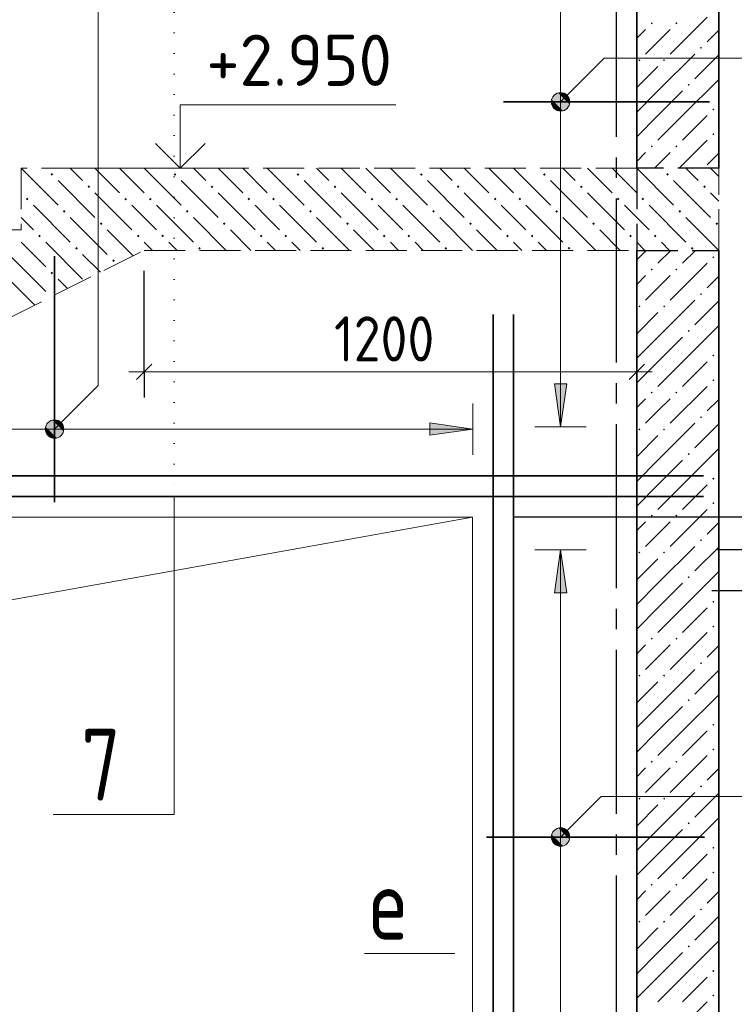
# Model space of a CAD drawing. Header units: millimetres. Extents: x 0 to 50400, y 0 to 35640.
# Tile 12 of 21: x 18357 to 22536, y 24220 to 29980. Entities that reach past the tile are written whole.
import ezdxf

# ---------------------------------------------------------------- set-up
doc = ezdxf.new("R2010")
doc.units = ezdxf.units.MM
for name, pattern in [('______2', [324, 240, -84]), ('______5', [1320, 960, -120, 120, -120]), ('______9', [120, 0, -120])]:
    doc.linetypes.add(name, pattern=pattern)
for name, color, linetype, lineweight in [('Standard', 7, 'Continuous', 25), ('Высотные отметки', 7, 'Continuous', 25), ('ЖБ Лестница', 52, 'Continuous', 25), ('ЖБ Стена верхний уровень', 7, 'Continuous', 35), ('Общий02', 7, 'Continuous', 18), ('Позиционная метка линия выноска', 7, 'Continuous', 13), ('Размерная линия_ общее', 7, 'Continuous', 13), ('Сечения символ', 7, 'Continuous', 25)]:
    doc.layers.add(name, color=color, linetype=linetype, lineweight=lineweight)
for name, color, linetype, true_color in [('Оси', 7, '______5', 0x656565), ('Стена ДОП П-обр. неравн', 7, 'Continuous', 0xa0a0a0), ('Стена обрамление Г-обр.', 7, 'Continuous', 0xa0a0a0), ('Стена обрамление П-обр.', 7, 'Continuous', 0xa0a0a0)]:
    doc.layers.add(name, color=color, linetype=linetype, true_color=true_color)
doc.layers.add('Размерная выноска', color=7, linetype='Continuous')
doc.styles.add('ISOCPEUR', font='txt')

msp = doc.modelspace()

# ---------------------------------------------------------------- hatches: boundary and pattern name
at = {"layer": 'ЖБ Лестница', "linetype": 'Continuous', "lineweight": 18, "transparency": 33554687}
for points in [[(18537.6, 29074.5), (18545.4, 29082.3), (18553.2, 29074.5), (18545.4, 29066.7)], [(19257.6, 29074.5), (19265.4, 29082.3), (19273.2, 29074.5), (19265.4, 29066.7)], [(19977.6, 29074.5), (19985.4, 29082.3), (19993.2, 29074.5), (19985.4, 29066.7)], [(20697.6, 29074.5), (20705.4, 29082.3), (20713.2, 29074.5), (20705.4, 29066.7)], [(21417.6, 29074.5), (21425.4, 29082.3), (21433.2, 29074.5), (21425.4, 29066.7)], [(22137.6, 29074.5), (22145.4, 29082.3), (22153.2, 29074.5), (22145.4, 29066.7)], [(18753.6, 29002.5), (18761.4, 29010.3), (18769.2, 29002.5), (18761.4, 28994.7)], [(19473.6, 29002.5), (19481.4, 29010.3), (19489.2, 29002.5), (19481.4, 28994.7)], [(20193.6, 29002.5), (20201.4, 29010.3), (20209.2, 29002.5), (20201.4, 28994.7)], [(20913.6, 29002.5), (20921.4, 29010.3), (20929.2, 29002.5), (20921.4, 28994.7)], [(21633.6, 29002.5), (21641.4, 29010.3), (21649.2, 29002.5), (21641.4, 28994.7)], [(22353.6, 29002.5), (22361.4, 29010.3), (22369.2, 29002.5), (22361.4, 28994.7)], [(18393.6, 28930.5), (18401.4, 28938.3), (18409.2, 28930.5), (18401.4, 28922.7)], [(18969.6, 28930.5), (18977.4, 28938.3), (18985.2, 28930.5), (18977.4, 28922.7)], [(19113.6, 28930.5), (19121.4, 28938.3), (19129.2, 28930.5), (19121.4, 28922.7)], [(19689.6, 28930.5), (19697.4, 28938.3), (19705.2, 28930.5), (19697.4, 28922.7)], [(19833.6, 28930.5), (19841.4, 28938.3), (19849.2, 28930.5), (19841.4, 28922.7)], [(20409.6, 28930.5), (20417.4, 28938.3), (20425.2, 28930.5), (20417.4, 28922.7)], [(20553.6, 28930.5), (20561.4, 28938.3), (20569.2, 28930.5), (20561.4, 28922.7)], [(21129.6, 28930.5), (21137.4, 28938.3), (21145.2, 28930.5), (21137.4, 28922.7)], [(21273.6, 28930.5), (21281.4, 28938.3), (21289.2, 28930.5), (21281.4, 28922.7)], [(21849.6, 28930.5), (21857.4, 28938.3), (21865.2, 28930.5), (21857.4, 28922.7)], [(21993.6, 28930.5), (22001.4, 28938.3), (22009.2, 28930.5), (22001.4, 28922.7)], [(18609.6, 28858.5), (18617.4, 28866.3), (18625.2, 28858.5), (18617.4, 28850.7)], [(19329.6, 28858.5), (19337.4, 28866.3), (19345.2, 28858.5), (19337.4, 28850.7)], [(20049.6, 28858.5), (20057.4, 28866.3), (20065.2, 28858.5), (20057.4, 28850.7)], [(20769.6, 28858.5), (20777.4, 28866.3), (20785.2, 28858.5), (20777.4, 28850.7)], [(21489.6, 28858.5), (21497.4, 28866.3), (21505.2, 28858.5), (21497.4, 28850.7)], [(22209.6, 28858.5), (22217.4, 28866.3), (22225.2, 28858.5), (22217.4, 28850.7)], [(18825.6, 28786.5), (18833.4, 28794.3), (18841.2, 28786.5), (18833.4, 28778.7)], [(19545.6, 28786.5), (19553.4, 28794.3), (19561.2, 28786.5), (19553.4, 28778.7)], [(20265.6, 28786.5), (20273.4, 28794.3), (20281.2, 28786.5), (20273.4, 28778.7)], [(20985.6, 28786.5), (20993.4, 28794.3), (21001.2, 28786.5), (20993.4, 28778.7)], [(21705.6, 28786.5), (21713.4, 28794.3), (21721.2, 28786.5), (21713.4, 28778.7)], [(22425.6, 28786.5), (22433.4, 28794.3), (22441.2, 28786.5), (22433.4, 28778.7)], [(18465.6, 28714.5), (18473.4, 28722.3), (18481.2, 28714.5), (18473.4, 28706.7)], [(19041.6, 28714.5), (19049.4, 28722.3), (19057.2, 28714.5), (19049.4, 28706.7)], [(19185.6, 28714.5), (19193.4, 28722.3), (19201.2, 28714.5), (19193.4, 28706.7)], [(19761.6, 28714.5), (19769.4, 28722.3), (19777.2, 28714.5), (19769.4, 28706.7)], [(19905.6, 28714.5), (19913.4, 28722.3), (19921.2, 28714.5), (19913.4, 28706.7)], [(20481.6, 28714.5), (20489.4, 28722.3), (20497.2, 28714.5), (20489.4, 28706.7)], [(20625.6, 28714.5), (20633.4, 28722.3), (20641.2, 28714.5), (20633.4, 28706.7)], [(21201.6, 28714.5), (21209.4, 28722.3), (21217.2, 28714.5), (21209.4, 28706.7)], [(21345.6, 28714.5), (21353.4, 28722.3), (21361.2, 28714.5), (21353.4, 28706.7)], [(21921.6, 28714.5), (21929.4, 28722.3), (21937.2, 28714.5), (21929.4, 28706.7)], [(22065.6, 28714.5), (22073.4, 28722.3), (22081.2, 28714.5), (22073.4, 28706.7)], [(18681.6, 28642.5), (18689.4, 28650.3), (18697.2, 28642.5), (18689.4, 28634.7)], [(19401.6, 28642.5), (19409.4, 28650.3), (19417.2, 28642.5), (19409.4, 28634.7)], [(20121.6, 28642.5), (20129.4, 28650.3), (20137.2, 28642.5), (20129.4, 28634.7)], [(20841.6, 28642.5), (20849.4, 28650.3), (20857.2, 28642.5), (20849.4, 28634.7)], [(21561.6, 28642.5), (21569.4, 28650.3), (21577.2, 28642.5), (21569.4, 28634.7)], [(22281.6, 28642.5), (22289.4, 28650.3), (22297.2, 28642.5), (22289.4, 28634.7)], [(18897.6, 28570.5), (18905.4, 28578.3), (18913.2, 28570.5), (18905.4, 28562.7)], [(18537.6, 28498.5), (18545.4, 28506.3), (18553.2, 28498.5), (18545.4, 28490.7)], [(18541.8, 28358.7), (18545.4, 28362.3), (18546.6, 28361.1)]]:
    msp.add_hatch(color=7, dxfattribs=at).paths.add_polyline_path(points, flags=16)
at = {"layer": 'ЖБ Стена верхний уровень', "linetype": 'Continuous', "lineweight": 18, "transparency": 33554687}
for points in [[(22047.4, 29958.8), (22053.4, 29964.8), (22059.4, 29958.8), (22053.4, 29952.8)], [(22191.4, 29958.8), (22197.4, 29964.8), (22203.4, 29958.8), (22197.4, 29952.8)], [(22335.4, 29814.8), (22341.4, 29820.8), (22347.4, 29814.8), (22341.4, 29808.8)], [(21975.4, 29742.8), (21981.4, 29748.8), (21987.4, 29742.8), (21981.4, 29736.8)], [(22119.4, 29742.8), (22125.4, 29748.8), (22131.4, 29742.8), (22125.4, 29736.8)], [(22263.4, 29598.8), (22269.4, 29604.8), (22275.4, 29598.8), (22269.4, 29592.8)], [(22407.4, 29454.8), (22413.4, 29460.8), (22419.4, 29454.8), (22413.4, 29448.8)], [(22407.4, 29310.8), (22413.4, 29316.8), (22419.4, 29310.8), (22413.4, 29304.8)], [(22047.4, 29238.8), (22053.4, 29244.8), (22059.4, 29238.8), (22053.4, 29232.8)], [(22191.4, 29238.8), (22197.4, 29244.8), (22203.4, 29238.8), (22197.4, 29232.8)], [(22407.4, 28590.8), (22413.4, 28596.8), (22419.4, 28590.8), (22413.4, 28584.8)], [(22047.4, 28518.8), (22053.4, 28524.8), (22059.4, 28518.8), (22053.4, 28512.8)], [(22191.4, 28518.8), (22197.4, 28524.8), (22203.4, 28518.8), (22197.4, 28512.8)], [(22335.4, 28374.8), (22341.4, 28380.8), (22347.4, 28374.8), (22341.4, 28368.8)], [(21975.4, 28302.8), (21981.4, 28308.8), (21987.4, 28302.8), (21981.4, 28296.8)], [(22119.4, 28302.8), (22125.4, 28308.8), (22131.4, 28302.8), (22125.4, 28296.8)], [(22263.4, 28158.8), (22269.4, 28164.8), (22275.4, 28158.8), (22269.4, 28152.8)], [(22407.4, 28014.8), (22413.4, 28020.8), (22419.4, 28014.8), (22413.4, 28008.8)], [(22407.4, 27870.8), (22413.4, 27876.8), (22419.4, 27870.8), (22413.4, 27864.8)], [(22047.4, 27798.8), (22053.4, 27804.8), (22059.4, 27798.8), (22053.4, 27792.8)], [(22191.4, 27798.8), (22197.4, 27804.8), (22203.4, 27798.8), (22197.4, 27792.8)], [(22335.4, 27654.8), (22341.4, 27660.8), (22347.4, 27654.8), (22341.4, 27648.8)], [(21975.4, 27582.8), (21981.4, 27588.8), (21987.4, 27582.8), (21981.4, 27576.8)], [(22119.4, 27582.8), (22125.4, 27588.8), (22131.4, 27582.8), (22125.4, 27576.8)], [(22263.4, 27438.8), (22269.4, 27444.8), (22275.4, 27438.8), (22269.4, 27432.8)], [(22407.4, 27294.8), (22413.4, 27300.8), (22419.4, 27294.8), (22413.4, 27288.8)], [(22407.4, 27150.8), (22413.4, 27156.8), (22419.4, 27150.8), (22413.4, 27144.8)], [(22047.4, 27078.8), (22053.4, 27084.8), (22059.4, 27078.8), (22053.4, 27072.8)], [(22191.4, 27078.8), (22197.4, 27084.8), (22203.4, 27078.8), (22197.4, 27072.8)], [(22335.4, 26934.8), (22341.4, 26940.8), (22347.4, 26934.8), (22341.4, 26928.8)], [(21975.4, 26862.8), (21981.4, 26868.8), (21987.4, 26862.8), (21981.4, 26856.8)], [(22119.4, 26862.8), (22125.4, 26868.8), (22131.4, 26862.8), (22125.4, 26856.8)], [(22263.4, 26718.8), (22269.4, 26724.8), (22275.4, 26718.8), (22269.4, 26712.8)], [(22407.4, 26574.8), (22413.4, 26580.8), (22419.4, 26574.8), (22413.4, 26568.8)], [(22407.4, 26430.8), (22413.4, 26436.8), (22419.4, 26430.8), (22413.4, 26424.8)], [(22047.4, 26358.8), (22053.4, 26364.8), (22059.4, 26358.8), (22053.4, 26352.8)], [(22191.4, 26358.8), (22197.4, 26364.8), (22203.4, 26358.8), (22197.4, 26352.8)], [(22335.4, 26214.8), (22341.4, 26220.8), (22347.4, 26214.8), (22341.4, 26208.8)], [(21975.4, 26142.8), (21981.4, 26148.8), (21987.4, 26142.8), (21981.4, 26136.8)], [(22119.4, 26142.8), (22125.4, 26148.8), (22131.4, 26142.8), (22125.4, 26136.8)], [(22263.4, 25998.8), (22269.4, 26004.8), (22275.4, 25998.8), (22269.4, 25992.8)], [(22407.4, 25854.8), (22413.4, 25860.8), (22419.4, 25854.8), (22413.4, 25848.8)], [(22407.4, 25710.8), (22413.4, 25716.8), (22419.4, 25710.8), (22413.4, 25704.8)], [(22047.4, 25638.8), (22053.4, 25644.8), (22059.4, 25638.8), (22053.4, 25632.8)], [(22191.4, 25638.8), (22197.4, 25644.8), (22203.4, 25638.8), (22197.4, 25632.8)], [(22335.4, 25494.8), (22341.4, 25500.8), (22347.4, 25494.8), (22341.4, 25488.8)], [(21975.4, 25422.8), (21981.4, 25428.8), (21987.4, 25422.8), (21981.4, 25416.8)], [(22119.4, 25422.8), (22125.4, 25428.8), (22131.4, 25422.8), (22125.4, 25416.8)], [(22263.4, 25278.8), (22269.4, 25284.8), (22275.4, 25278.8), (22269.4, 25272.8)], [(22407.4, 25134.8), (22413.4, 25140.8), (22419.4, 25134.8), (22413.4, 25128.8)], [(22407.4, 24990.8), (22413.4, 24996.8), (22419.4, 24990.8), (22413.4, 24984.8)], [(22047.4, 24918.8), (22053.4, 24924.8), (22059.4, 24918.8), (22053.4, 24912.8)], [(22191.4, 24918.8), (22197.4, 24924.8), (22203.4, 24918.8), (22197.4, 24912.8)], [(22335.4, 24774.8), (22341.4, 24780.8), (22347.4, 24774.8), (22341.4, 24768.8)], [(21975.4, 24702.8), (21981.4, 24708.8), (21987.4, 24702.8), (21981.4, 24696.8)], [(22119.4, 24702.8), (22125.4, 24708.8), (22131.4, 24702.8), (22125.4, 24696.8)], [(22263.4, 24558.8), (22269.4, 24564.8), (22275.4, 24558.8), (22269.4, 24552.8)], [(22407.4, 24414.8), (22413.4, 24420.8), (22419.4, 24414.8), (22413.4, 24408.8)], [(22407.4, 24270.8), (22413.4, 24276.8), (22419.4, 24270.8), (22413.4, 24264.8)]]:
    msp.add_hatch(color=7, dxfattribs=at).paths.add_polyline_path(points, flags=16)
at = {"layer": 'Общий02', "linetype": 'Continuous', "lineweight": 13, "transparency": 33554687}
msp.add_hatch(color=7, dxfattribs=at).paths.add_polyline_path([(21484.3, 27850.5), (21520.3, 27598.5), (21556.3, 27850.5)])
for points in [[(20755.4, 27620.9), (21007.4, 27584.9), (20755.4, 27548.9)], [(21484.3, 26626.5), (21520.3, 26878.5), (21556.3, 26626.5)]]:
    msp.add_hatch(color=7, dxfattribs=at).paths.add_polyline_path(points, flags=16)
at = {"layer": 'Позиционная метка линия выноска', "linetype": 'Continuous', "lineweight": 13, "transparency": 33554687}
for points in [[(21482.1, 29537.5), (21572.2, 29485.5), (21506.5, 29551.2)], [(21506.5, 29551.2), (21572.2, 29485.5), (21572.2, 29513)], [(21506.5, 29551.2), (21572.2, 29513), (21534, 29551.2)], [(21534, 29551.2), (21572.2, 29513), (21558.5, 29537.5)], [(21468.4, 29513), (21558.5, 29461.1), (21482.1, 29537.5)], [(21468.4, 29485.5), (21534, 29447.4), (21468.4, 29513)], [(21468.4, 29513), (21534, 29447.4), (21558.5, 29461.1)], [(21482.1, 29537.5), (21558.5, 29461.1), (21572.2, 29485.5)], [(21506.5, 29447.4), (21468.4, 29485.5), (21482.1, 29461.1)], [(21468.4, 29485.5), (21506.5, 29447.4), (21534, 29447.4)], [(18509.4, 27598.7), (18599.5, 27546.7), (18523.1, 27623.1)], [(18509.4, 27571.1), (18575.1, 27533), (18509.4, 27598.7)], [(18509.4, 27598.7), (18575.1, 27533), (18599.5, 27546.7)], [(18523.1, 27623.1), (18613.2, 27571.1), (18547.6, 27636.8)], [(18523.1, 27623.1), (18599.5, 27546.7), (18613.2, 27571.1)], [(18547.6, 27636.8), (18613.2, 27571.1), (18613.2, 27598.7)], [(18547.6, 27636.8), (18613.2, 27598.7), (18575.1, 27636.8)], [(18575.1, 27636.8), (18613.2, 27598.7), (18599.5, 27623.1)], [(18547.6, 27533), (18509.4, 27571.1), (18523.1, 27546.7)], [(18509.4, 27571.1), (18547.6, 27533), (18575.1, 27533)], [(21468.4, 25212.2), (21558.5, 25160.3), (21482.1, 25236.7)], [(21482.1, 25236.7), (21572.2, 25184.7), (21506.5, 25250.4)], [(21482.1, 25236.7), (21558.5, 25160.3), (21572.2, 25184.7)], [(21506.5, 25250.4), (21572.2, 25184.7), (21572.2, 25212.2)], [(21506.5, 25250.4), (21572.2, 25212.2), (21534, 25250.4)], [(21534, 25250.4), (21572.2, 25212.2), (21558.5, 25236.7)], [(21468.4, 25184.7), (21534, 25146.5), (21468.4, 25212.2)], [(21468.4, 25212.2), (21534, 25146.5), (21558.5, 25160.3)], [(21506.5, 25146.5), (21468.4, 25184.7), (21482.1, 25160.3)], [(21468.4, 25184.7), (21506.5, 25146.5), (21534, 25146.5)]]:
    msp.add_hatch(color=7, dxfattribs=at).paths.add_polyline_path(points)

# ---------------------------------------------------------------- linework, layer by layer
at = {"layer": 'Standard', "color": 7, "linetype": 'Continuous', "lineweight": -3, "transparency": 33554687}
for p, q in [((19085.4, 27920.4), (19085.4, 28510.5)), ((19085.4, 27920.4), (19085.4, 28070.4)), ((21965.4, 27920.4), (21965.4, 28070.4)), ((21965.4, 27920.4), (21965.4, 27957.2)), ((19085.4, 27920.4), (19085.4, 27770.4)), ((21965.4, 27920.4), (21965.4, 27770.4))]:
    msp.add_line(p, q, dxfattribs=at)
at = {"layer": 'Standard', "color": 7, "linetype": 'Continuous', "lineweight": 25, "transparency": 33554687}
for p, q in [((19040.4, 27875.4), (19130.4, 27965.4)), ((21920.4, 27875.4), (22010.4, 27965.4))]:
    msp.add_line(p, q, dxfattribs=at)
at = {"layer": 'Standard', "color": 7, "linetype": 'Continuous', "lineweight": 13, "transparency": 33554687}
for p, q in [((19085.4, 27920.4), (18995.4, 27920.4)), ((19085.4, 27920.4), (21965.4, 27920.4)), ((21965.4, 27920.4), (22055.4, 27920.4))]:
    msp.add_line(p, q, dxfattribs=at)
at = {"layer": 'Высотные отметки', "color": 7, "linetype": 'Continuous', "lineweight": 35, "transparency": 33554687}
for q in [(19150.6, 29255.9), (19150.6, 29255.9), (19441.4, 29255.9), (19441.4, 29255.9)]:
    msp.add_line((19296, 29110.5), q, dxfattribs=at)
at = {"layer": 'Высотные отметки', "color": 7, "linetype": 'Continuous', "lineweight": 13, "transparency": 33554687}
msp.add_line((18696, 29110.5), (19596, 29110.5), dxfattribs=at)
msp.add_line((18696, 29110.5), (19596, 29110.5), dxfattribs=at)
msp.add_lwpolyline([(19296, 29110.5), (19296, 29482.6), (20556, 29482.6)], dxfattribs=at)
msp.add_lwpolyline([(19296, 29110.5), (19296, 29482.6), (20556, 29482.6)], dxfattribs=at)
at = {"layer": 'ЖБ Лестница', "color": 9, "linetype": 'Continuous', "lineweight": 18, "true_color": 0xc7c7c7, "transparency": 33554687}
for p, q in [((18365.4, 29110.5), (18581.4, 28894.5)), ((18725.4, 29038.5), (18653.4, 29110.5)), ((18797.4, 29110.5), (18941.4, 28966.5)), ((18941.4, 29110.5), (19085.4, 28966.5)), ((19085.4, 29110.5), (19301.4, 28894.5)), ((19445.4, 29038.5), (19373.4, 29110.5)), ((19517.4, 29110.5), (19661.4, 28966.5)), ((19661.4, 29110.5), (19805.4, 28966.5)), ((19805.4, 29110.5), (20021.4, 28894.5)), ((20165.4, 29038.5), (20093.4, 29110.5)), ((20237.4, 29110.5), (20381.4, 28966.5)), ((20381.4, 29110.5), (20525.4, 28966.5)), ((20525.4, 29110.5), (20741.4, 28894.5)), ((20885.4, 29038.5), (20813.4, 29110.5)), ((20957.4, 29110.5), (21101.4, 28966.5)), ((21101.4, 29110.5), (21245.4, 28966.5)), ((21245.4, 29110.5), (21461.4, 28894.5)), ((21605.4, 29038.5), (21533.4, 29110.5)), ((21677.4, 29110.5), (21821.4, 28966.5)), ((21821.4, 29110.5), (21965.4, 28966.5)), ((21965.4, 29110.5), (22181.4, 28894.5)), ((22325.4, 29038.5), (22253.4, 29110.5)), ((22397.4, 29110.5), (22445.4, 29062.5)), ((18581.4, 29038.5), (18797.4, 28822.5)), ((19301.4, 29038.5), (19517.4, 28822.5)), ((20021.4, 29038.5), (20237.4, 28822.5)), ((20741.4, 29038.5), (20957.4, 28822.5)), ((21461.4, 29038.5), (21677.4, 28822.5)), ((22181.4, 29038.5), (22397.4, 28822.5)), ((18365.4, 28966.5), (18365.4, 28966.5)), ((18797.4, 28966.5), (19013.4, 28750.5)), ((19517.4, 28966.5), (19733.4, 28750.5)), ((20237.4, 28966.5), (20453.4, 28750.5)), ((20957.4, 28966.5), (21173.4, 28750.5)), ((21677.4, 28966.5), (21893.4, 28750.5)), ((22397.4, 28966.5), (22445.4, 28918.5)), ((18437.4, 28894.5), (18653.4, 28678.5)), ((19085.4, 28822.5), (19013.4, 28894.5)), ((19157.4, 28894.5), (19373.4, 28678.5)), ((19805.4, 28822.5), (19733.4, 28894.5)), ((19877.4, 28894.5), (20093.4, 28678.5)), ((20525.4, 28822.5), (20453.4, 28894.5)), ((20597.4, 28894.5), (20813.4, 28678.5)), ((21245.4, 28822.5), (21173.4, 28894.5)), ((21317.4, 28894.5), (21533.4, 28678.5)), ((21965.4, 28822.5), (21893.4, 28894.5)), ((22037.4, 28894.5), (22253.4, 28678.5)), ((18437.4, 28750.5), (18365.4, 28822.5)), ((18365.4, 28822.5), (18365.4, 28822.5)), ((18653.4, 28822.5), (18869.4, 28606.5)), ((19157.4, 28750.5), (19085.4, 28822.5)), ((19373.4, 28822.5), (19565.4, 28630.5)), ((19877.4, 28750.5), (19805.4, 28822.5)), ((20093.4, 28822.5), (20285.4, 28630.5)), ((20597.4, 28750.5), (20525.4, 28822.5)), ((20813.4, 28822.5), (21005.4, 28630.5)), ((21317.4, 28750.5), (21245.4, 28822.5)), ((21533.4, 28822.5), (21725.4, 28630.5)), ((22037.4, 28750.5), (21965.4, 28822.5)), ((22253.4, 28822.5), (22445.4, 28630.5)), ((18365.4, 28534.5), (18149.4, 28750.5)), ((19021.4, 28598.5), (18869.4, 28750.5)), ((19709.4, 28630.5), (19589.4, 28750.5)), ((20429.4, 28630.5), (20309.4, 28750.5)), ((21149.4, 28630.5), (21029.4, 28750.5)), ((21869.4, 28630.5), (21749.4, 28750.5)), ((18365.4, 28678.5), (18509.4, 28534.5)), ((18509.4, 28678.5), (18725.4, 28462.5)), ((19085.4, 28678.5), (19133.4, 28630.5)), ((19229.4, 28678.5), (19277.4, 28630.5)), ((19805.4, 28678.5), (19853.4, 28630.5)), ((19949.4, 28678.5), (19997.4, 28630.5)), ((20525.4, 28678.5), (20573.4, 28630.5)), ((20669.4, 28678.5), (20717.4, 28630.5)), ((21245.4, 28678.5), (21293.4, 28630.5)), ((21389.4, 28678.5), (21437.4, 28630.5)), ((21965.4, 28678.5), (22013.4, 28630.5)), ((22109.4, 28678.5), (22157.4, 28630.5)), ((18829.4, 28502.5), (18725.4, 28606.5)), ((18221.4, 28534.5), (18365.4, 28390.5)), ((18365.4, 28534.5), (18509.4, 28390.5)), ((18637.4, 28406.5), (18581.4, 28462.5)), ((18365.4, 28390.5), (18445.4, 28310.5))]:
    msp.add_line(p, q, dxfattribs=at)
at = {"layer": 'ЖБ Лестница', "color": 7, "linetype": '______2', "lineweight": 13, "transparency": 33554687}
for p, q in [((18365.4, 29110.5), (18365.4, 28750.5)), ((21965.4, 29110.5), (18365.4, 29110.5)), ((18984, 29110.5), (19608, 29110.5)), ((22445.4, 28630.5), (22445.4, 29110.5)), ((18365.4, 28750.5), (17645.4, 28750.5)), ((10445.4, 24310.5), (19085.4, 28630.5)), ((19085.4, 28630.5), (21965.4, 28630.5))]:
    msp.add_line(p, q, dxfattribs=at)
at = {"layer": 'ЖБ Лестница', "color": 253, "linetype": '______2', "lineweight": -3, "true_color": 0xababab, "transparency": 33554687}
for p, q in [((22445.4, 29110.5), (22445.4, 29110.5)), ((22445.4, 28630.5), (22445.4, 28630.5))]:
    msp.add_line(p, q, dxfattribs=at)
at = {"layer": 'ЖБ Стена верхний уровень', "color": 7, "linetype": 'Continuous', "lineweight": 35, "transparency": 33554687}
for p, q in [((21965.4, 31870.5), (21965.4, 29110.5)), ((22445.4, 29110.5), (22445.4, 31870.5)), ((21965.4, 28630.5), (21965.4, 21646.5)), ((22445.4, 21646.5), (22445.4, 28630.5))]:
    msp.add_line(p, q, dxfattribs=at)
at = {"layer": 'ЖБ Стена верхний уровень', "color": 251, "linetype": 'Continuous', "lineweight": 18, "true_color": 0x494949, "transparency": 33554687}
for p, q in [((22377.4, 29994.8), (22161.4, 29778.8)), ((22017.4, 29922.8), (21965.4, 29870.9)), ((22089.4, 29850.8), (22161.4, 29922.8)), ((22445.4, 29918.9), (22377.4, 29850.8)), ((22017.4, 29778.8), (22089.4, 29850.8)), ((22089.4, 29562.8), (22305.4, 29778.8)), ((22445.4, 29774.9), (22305.4, 29634.8)), ((22089.4, 29706.8), (21965.4, 29582.9)), ((22233.4, 29418.8), (22445.4, 29630.9)), ((22089.4, 29562.8), (21965.4, 29438.9)), ((22233.4, 29562.8), (22089.4, 29418.8)), ((22089.4, 29418.8), (21965.4, 29294.9)), ((22233.4, 29418.8), (22089.4, 29274.8)), ((22377.4, 29418.8), (22233.4, 29274.8)), ((22377.4, 29274.8), (22213, 29110.5)), ((22017.4, 29202.8), (21965.4, 29150.9)), ((22089.4, 29130.8), (22161.4, 29202.8)), ((22445.4, 29198.9), (22377.4, 29130.8)), ((22069, 29110.5), (22089.4, 29130.8)), ((22021, 28630.5), (21965.4, 28574.9)), ((22165, 28630.5), (22089.4, 28554.8)), ((22309, 28630.5), (22233.4, 28554.8)), ((22377.4, 28554.8), (22161.4, 28338.8)), ((22017.4, 28482.8), (21965.4, 28430.9)), ((22089.4, 28410.8), (22161.4, 28482.8)), ((22445.4, 28478.9), (22377.4, 28410.8)), ((22017.4, 28338.8), (22089.4, 28410.8)), ((22089.4, 28122.8), (22305.4, 28338.8)), ((22445.4, 28334.9), (22305.4, 28194.8)), ((22089.4, 28266.8), (21965.4, 28142.9)), ((22233.4, 27978.8), (22445.4, 28190.9)), ((22089.4, 28122.8), (21965.4, 27998.9)), ((22233.4, 28122.8), (22089.4, 27978.8)), ((22089.4, 27978.8), (21965.4, 27854.9)), ((22233.4, 27978.8), (22089.4, 27834.8)), ((22377.4, 27978.8), (22233.4, 27834.8)), ((22377.4, 27834.8), (22161.4, 27618.8)), ((22017.4, 27762.8), (21965.4, 27710.9)), ((22089.4, 27690.8), (22161.4, 27762.8)), ((22445.4, 27758.9), (22377.4, 27690.8)), ((22017.4, 27618.8), (22089.4, 27690.8)), ((22089.4, 27402.8), (22305.4, 27618.8)), ((22445.4, 27614.9), (22305.4, 27474.8)), ((22089.4, 27546.8), (21965.4, 27422.9)), ((22233.4, 27258.8), (22445.4, 27470.9)), ((22089.4, 27402.8), (21965.4, 27278.9)), ((22233.4, 27402.8), (22089.4, 27258.8)), ((22089.4, 27258.8), (21965.4, 27134.9)), ((22233.4, 27258.8), (22089.4, 27114.8)), ((22377.4, 27258.8), (22233.4, 27114.8)), ((22377.4, 27114.8), (22161.4, 26898.8)), ((22017.4, 27042.8), (21965.4, 26990.9)), ((22089.4, 26970.8), (22161.4, 27042.8)), ((22445.4, 27038.9), (22377.4, 26970.8)), ((22017.4, 26898.8), (22089.4, 26970.8)), ((22089.4, 26682.8), (22305.4, 26898.8)), ((22445.4, 26894.9), (22305.4, 26754.8)), ((22089.4, 26826.8), (21965.4, 26702.9)), ((22233.4, 26538.8), (22445.4, 26750.9)), ((22089.4, 26682.8), (21965.4, 26558.9)), ((22233.4, 26682.8), (22089.4, 26538.8)), ((22089.4, 26538.8), (21965.4, 26414.9)), ((22233.4, 26538.8), (22089.4, 26394.8)), ((22377.4, 26538.8), (22233.4, 26394.8)), ((22377.4, 26394.8), (22161.4, 26178.8)), ((22017.4, 26322.8), (21965.4, 26270.9)), ((22089.4, 26250.8), (22161.4, 26322.8)), ((22445.4, 26318.9), (22377.4, 26250.8)), ((22017.4, 26178.8), (22089.4, 26250.8)), ((22089.4, 25962.8), (22305.4, 26178.8)), ((22445.4, 26174.9), (22305.4, 26034.8)), ((22089.4, 26106.8), (21965.4, 25982.9)), ((22233.4, 25818.8), (22445.4, 26030.9)), ((22089.4, 25962.8), (21965.4, 25838.9)), ((22233.4, 25962.8), (22089.4, 25818.8)), ((22089.4, 25818.8), (21965.4, 25694.9)), ((22233.4, 25818.8), (22089.4, 25674.8)), ((22377.4, 25818.8), (22233.4, 25674.8)), ((22377.4, 25674.8), (22161.4, 25458.8)), ((22017.4, 25602.8), (21965.4, 25550.9)), ((22089.4, 25530.8), (22161.4, 25602.8)), ((22445.4, 25598.9), (22377.4, 25530.8)), ((22017.4, 25458.8), (22089.4, 25530.8)), ((22089.4, 25242.8), (22305.4, 25458.8)), ((22445.4, 25454.9), (22305.4, 25314.8)), ((22089.4, 25386.8), (21965.4, 25262.9)), ((22233.4, 25098.8), (22445.4, 25310.9)), ((22089.4, 25242.8), (21965.4, 25118.9)), ((22233.4, 25242.8), (22089.4, 25098.8)), ((22089.4, 25098.8), (21965.4, 24974.9)), ((22233.4, 25098.8), (22089.4, 24954.8)), ((22377.4, 25098.8), (22233.4, 24954.8)), ((22377.4, 24954.8), (22161.4, 24738.8)), ((22017.4, 24882.8), (21965.4, 24830.9)), ((22089.4, 24810.8), (22161.4, 24882.8)), ((22445.4, 24878.9), (22377.4, 24810.8)), ((22017.4, 24738.8), (22089.4, 24810.8)), ((22089.4, 24522.8), (22305.4, 24738.8)), ((22445.4, 24734.9), (22305.4, 24594.8)), ((22089.4, 24666.8), (21965.4, 24542.9)), ((22233.4, 24378.8), (22445.4, 24590.9)), ((22089.4, 24522.8), (21965.4, 24398.9)), ((22233.4, 24522.8), (22089.4, 24378.8)), ((22089.4, 24378.8), (21965.4, 24254.9)), ((22233.4, 24378.8), (22089.4, 24234.8)), ((22377.4, 24378.8), (22233.4, 24234.8)), ((22377.4, 24234.8), (22161.4, 24018.8))]:
    msp.add_line(p, q, dxfattribs=at)
at = {"layer": 'ЖБ Стена верхний уровень', "color": 253, "linetype": '______2', "lineweight": -3, "true_color": 0xababab, "transparency": 33554687}
for p, q in [((21965.4, 29110.5), (21965.4, 28630.5)), ((22445.4, 29110.5), (21965.4, 29110.5)), ((21965.4, 28630.5), (22445.4, 28630.5))]:
    msp.add_line(p, q, dxfattribs=at)
at = {"layer": 'ЖБ Стена верхний уровень', "color": 7, "linetype": 'Continuous', "lineweight": 18, "transparency": 33554687}
for q in [(17285.4, 27070.5), (21005.4, 21646.5)]:
    msp.add_line((21005.4, 27070.5), q, dxfattribs=at)
at = {"layer": 'Общий02', "color": 251, "linetype": 'Continuous', "lineweight": 13, "true_color": 0x494949, "transparency": 33554687}
for p, q in [((21520.3, 31198.5), (21520.3, 27598.5)), ((21556.3, 27850.5), (21484.3, 27850.5)), ((21484.3, 27850.5), (21520.3, 27598.5)), ((21520.3, 27850.5), (21520.3, 27868.5)), ((21520.3, 27598.5), (21556.3, 27850.5)), ((21007.4, 27434.9), (21007.4, 27734.9)), ((20755.4, 27548.9), (20755.4, 27620.9)), ((20755.4, 27620.9), (21007.4, 27584.9)), ((21670.3, 27598.5), (21370.3, 27598.5)), ((21520.3, 27598.5), (21520.3, 27598.5)), ((21520.3, 27598.5), (21520.3, 27598.5)), ((21520.3, 27598.5), (21520.3, 27598.5)), ((21007.4, 27584.9), (17309.4, 27584.9)), ((20755.4, 27584.9), (20737.4, 27584.9)), ((21007.4, 27584.9), (20755.4, 27548.9)), ((21007.4, 27584.9), (21007.4, 27584.9)), ((21007.4, 27584.9), (21007.4, 27584.9)), ((21007.4, 27584.9), (21007.4, 27584.9)), ((21670.3, 26878.5), (21370.3, 26878.5)), ((21484.3, 26626.5), (21520.3, 26878.5)), ((21520.3, 26878.5), (21520.3, 21838.5)), ((21520.3, 26878.5), (21520.3, 26878.5)), ((21520.3, 26878.5), (21520.3, 26878.5)), ((21520.3, 26878.5), (21520.3, 26878.5)), ((21520.3, 26878.5), (21556.3, 26626.5)), ((21556.3, 26626.5), (21484.3, 26626.5)), ((21520.3, 26626.5), (21520.3, 26608.5))]:
    msp.add_line(p, q, dxfattribs=at)
at = {"layer": 'Оси', "color": 8, "linetype": '______5', "lineweight": -3, "transparency": 33554687}
msp.add_line((21845.4, 32894.1), (21845.4, 19315.5), dxfattribs=at)
at = {"layer": 'Позиционная метка линия выноска', "color": 7, "linetype": 'Continuous', "lineweight": 13, "transparency": 33554687}
for p, q in [((21482.1, 29537.5), (21482.1, 29537.5)), ((21558.5, 29537.5), (21558.5, 29537.5)), ((21482.1, 29461.1), (21482.1, 29461.1)), ((21558.5, 29461.1), (21558.5, 29461.1)), ((18523.1, 27623.1), (18523.1, 27623.1)), ((18599.5, 27623.1), (18599.5, 27623.1)), ((18523.1, 27546.7), (18523.1, 27546.7)), ((18599.5, 27546.7), (18599.5, 27546.7)), ((21482.1, 25236.7), (21482.1, 25236.7)), ((21558.5, 25236.7), (21558.5, 25236.7)), ((21482.1, 25160.3), (21482.1, 25160.3)), ((21558.5, 25160.3), (21558.5, 25160.3)), ((20374.2, 24516.4), (20902.3, 24516.4))]:
    msp.add_line(p, q, dxfattribs=at)
for points in [[(18561.3, 27584.9), (18815.9, 27839.5), (18815.9, 30863.5), (15191.9, 30863.5)], [(21520.3, 29499.3), (21774.9, 29753.8), (27054.9, 29753.8)], [(21520.3, 25198.5), (21757.9, 25436.1), (26941.9, 25436.1)]]:
    msp.add_lwpolyline(points, dxfattribs=at)
for centre in [(21520.3, 29499.3), (18561.3, 27584.9), (21520.3, 25198.5)]:
    msp.add_circle(centre, 54, dxfattribs=at)
at = {"layer": 'Размерная выноска', "color": 253, "linetype": 'Continuous', "lineweight": 13, "true_color": 0xa0a0a0, "transparency": 33554687}
msp.add_line((17773.9, 26491.4), (21005.4, 27070.5), dxfattribs=at)
at = {"layer": 'Размерная линия_ общее', "color": 7, "linetype": 'Continuous', "lineweight": -3, "transparency": 33554687}
for points in [[(24201.7, 27069.8), (24181.3, 27069.8), (24181.3, 27069.8), (24181.3, 27069.8), (24181.3, 27069.8), (24181.3, 27069.8), (24181.3, 27069.8), (24181.3, 27069.8), (24181.3, 27069.8), (21245.4, 27069.8)], [(22971.7, 26878.5), (22951.3, 26878.5), (22951.3, 26878.5), (22951.3, 26878.5), (22951.3, 26878.5), (22951.3, 26878.5), (22951.3, 26878.5), (22438.2, 26878.5)], [(22971.7, 26638.5), (22951.3, 26638.5), (22951.3, 26638.5), (22951.3, 26638.5), (22951.3, 26638.5), (22951.3, 26638.5), (22951.3, 26638.5), (22404.5, 26638.5)]]:
    msp.add_lwpolyline(points, dxfattribs=at)
at = {"layer": 'Сечения символ', "color": 7, "linetype": '______9', "lineweight": 13, "transparency": 33554687}
msp.add_line((19261.2, 32304.1), (19261.2, 27190.5), dxfattribs=at)
at = {"layer": 'Сечения символ', "color": 7, "linetype": 'Continuous', "lineweight": 13, "transparency": 33554687}
msp.add_lwpolyline([(19261.2, 27190.5), (19261.2, 25329.8), (18553.2, 25329.8)], dxfattribs=at)
at = {"layer": 'Стена ДОП П-обр. неравн', "color": 7, "linetype": 'Continuous', "lineweight": 35, "transparency": 33554687}
for p, q in [((22390.2, 29499.3), (21186, 29499.3)), ((22361.4, 25198.5), (21087, 25198.5))]:
    msp.add_line(p, q, dxfattribs=at)
at = {"layer": 'Стена обрамление Г-обр.', "color": 7, "linetype": 'Continuous', "lineweight": 35, "transparency": 33554687}
for p, q in [((21125.4, 21660.9), (21125.4, 28256.1)), ((21125.4, 21660.9), (21125.4, 28256.1)), ((21245.4, 21660.9), (21245.4, 28256.1)), ((21245.4, 21660.9), (21245.4, 28256.1)), ((22355.3, 27310.5), (15859.8, 27310.5)), ((22184.7, 27310.5), (15859.8, 27310.5)), ((22355.3, 27190.5), (15859.8, 27190.5)), ((22184.7, 27190.5), (15859.8, 27190.5))]:
    msp.add_line(p, q, dxfattribs=at)
at = {"layer": 'Стена обрамление П-обр.', "color": 7, "linetype": 'Continuous', "lineweight": 35, "transparency": 33554687}
msp.add_line((18561.3, 27156.9), (18561.3, 28596.9), dxfattribs=at)

# ---------------------------------------------------------------- texts
at = {"layer": 'Standard', "color": 7, "linetype": 'Continuous', "lineweight": 25, "transparency": 33554687, "insert": (20195.4, 27980.4), "char_height": 264, "width": 800.283, "attachment_point": 7, "style": 'ISOCPEUR'}
msp.add_mtext('\\W0.87;1200', dxfattribs=at)
at = {"layer": 'Высотные отметки', "color": 7, "linetype": 'Continuous', "lineweight": 25, "transparency": 33554687, "insert": (19448.8, 29592.6), "char_height": 300, "width": 1281.429, "attachment_point": 7, "style": 'ISOCPEUR'}
msp.add_mtext('\\W0.95;+2.950', dxfattribs=at)
at = {"layer": 'Сечения символ', "color": 7, "linetype": 'Continuous', "lineweight": 35, "transparency": 33554687, "char_height": 420, "attachment_point": 7, "style": 'ISOCPEUR'}
for s, insert, width in [('\\W0.78;7', (18717.8, 25411.8), 456.971), ('\\W0.78;е', (20404.1, 24598.4), 456.982)]:
    msp.add_mtext(s, dxfattribs=dict(at, insert=insert, width=width))

doc.saveas('drawing.dxf')
